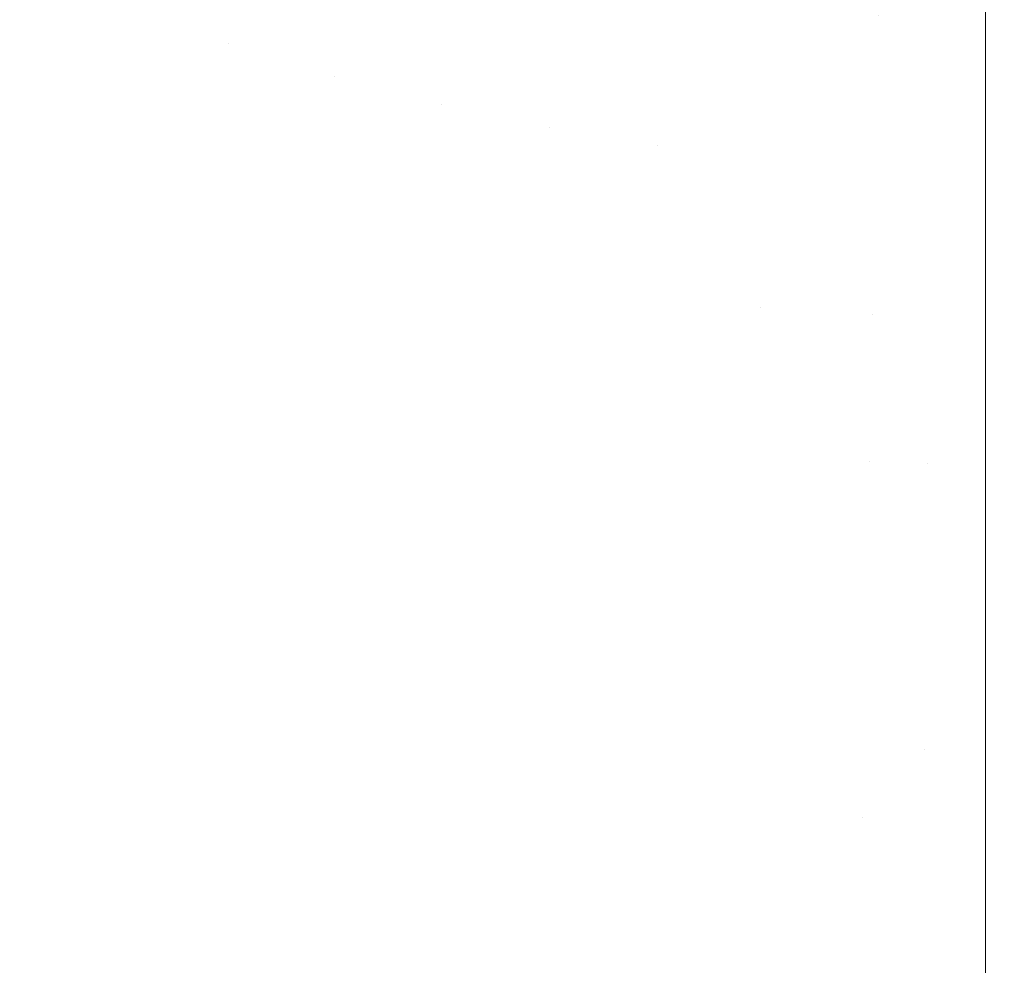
# Model space of a CAD drawing. Header units: centimetres. Extents: x -17.1 to 18.2, y 3.4 to 5.2.
# Tile 15 of 256: x -17.0327 to -17.0201, y 3.4221 to 3.4343. Entities that reach past the tile are written whole.
import ezdxf

# ---------------------------------------------------------------- set-up
doc = ezdxf.new("R2010")
doc.units = ezdxf.units.CM
doc.header["$LTSCALE"] = 2.54
doc.layers.add('Lucido design-1', color=7, linetype='Continuous')

# ---------------------------------------------------------------- blocks, each defined once
blk = doc.blocks.new('Gruppo-4-1')
at = {"color": 7, "linetype": 'Continuous', "lineweight": 9}
for points, invisible_edges in [([(-17.031057, 3.43631, -1872.240327), (-17.031373, 3.434431, -1872.242071), (-17.030025, 3.433948, -1872.242071), (-17.029747, 3.43584, -1872.240327)], 15), ([(-17.030025, 3.433948, -1872.988957), (-17.031373, 3.434431, -1872.988957), (-17.031057, 3.43631, -1872.990701), (-17.029747, 3.43584, -1872.990701)], 15), ([(-17.020308, 3.432653, -1872.241786), (-17.020308, 3.435933, -1872.23891), (-17.021673, 3.434313, -1872.240327)], 10), ([(-17.021673, 3.434313, -1872.990701), (-17.020308, 3.435933, -1872.992118), (-17.020308, 3.432653, -1872.989242)], 9), ([(-17.020308, 3.432653, -1872.241786), (18.147234, 3.432653, -1872.241786), (18.147234, 3.435933, -1872.23891), (-17.020308, 3.435933, -1872.23891)], 5), ([(18.147234, 3.432653, -1872.989242), (-17.020308, 3.432653, -1872.989242), (-17.020308, 3.435933, -1872.992118), (18.147234, 3.435933, -1872.992118)], 5), ([(-17.029747, 3.43584, -1872.240327), (-17.030025, 3.433948, -1872.242071), (-17.028663, 3.433526, -1872.242071), (-17.028424, 3.43543, -1872.240327)], 15), ([(-17.029747, 3.43584, -1872.990701), (-17.028424, 3.43543, -1872.990701), (-17.028663, 3.433526, -1872.988957), (-17.030025, 3.433948, -1872.988957)], 15), ([(-17.028424, 3.43543, -1872.240327), (-17.028663, 3.433526, -1872.242071), (-17.027289, 3.433167, -1872.242071), (-17.02709, 3.435081, -1872.240327)], 15), ([(-17.027289, 3.433167, -1872.988957), (-17.028663, 3.433526, -1872.988957), (-17.028424, 3.43543, -1872.990701), (-17.02709, 3.435081, -1872.990701)], 15), ([(-17.02709, 3.435081, -1872.240327), (-17.027289, 3.433167, -1872.242071), (-17.025905, 3.432871, -1872.242071), (-17.025745, 3.434794, -1872.240327)], 15), ([(-17.02709, 3.435081, -1872.990701), (-17.025745, 3.434794, -1872.990701), (-17.025905, 3.432871, -1872.988957), (-17.027289, 3.433167, -1872.988957)], 15), ([(-17.031373, 3.434431, -1872.242071), (-17.032705, 3.434975, -1872.242071), (-17.033055, 3.433136, -1872.243887), (-17.032372, 3.432849, -1872.243887)], 15), ([(-17.032705, 3.434975, -1872.988957), (-17.031373, 3.434431, -1872.988957), (-17.031685, 3.432577, -1872.987141), (-17.033055, 3.433136, -1872.987141)], 15), ([(-17.025745, 3.434794, -1872.240327), (-17.025905, 3.432871, -1872.242071), (-17.024513, 3.432641, -1872.242071), (-17.024393, 3.43457, -1872.240327)], 15), ([(-17.024513, 3.432641, -1872.988957), (-17.025905, 3.432871, -1872.988957), (-17.025745, 3.434794, -1872.990701), (-17.024393, 3.43457, -1872.990701)], 15), ([(-17.024393, 3.43457, -1872.240327), (-17.024513, 3.432641, -1872.242071), (-17.023115, 3.432476, -1872.242071), (-17.023035, 3.43441, -1872.240327)], 15), ([(-17.024393, 3.43457, -1872.990701), (-17.023035, 3.43441, -1872.990701), (-17.023115, 3.432476, -1872.988957), (-17.024513, 3.432641, -1872.988957)], 15), ([(-17.032372, 3.432849, -1872.243887), (-17.031685, 3.432577, -1872.243887), (-17.031373, 3.434431, -1872.242071)], 11), ([(-17.030025, 3.433948, -1872.242071), (-17.031373, 3.434431, -1872.242071), (-17.031685, 3.432577, -1872.243887), (-17.030994, 3.43232, -1872.243887)], 15), ([(-17.030299, 3.432079, -1872.987141), (-17.031685, 3.432577, -1872.987141), (-17.031373, 3.434431, -1872.988957), (-17.030025, 3.433948, -1872.988957)], 15), ([(-17.023035, 3.43441, -1872.240327), (-17.023115, 3.432476, -1872.242071), (-17.021713, 3.432376, -1872.242071), (-17.021673, 3.434313, -1872.240327)], 15), ([(-17.021713, 3.432376, -1872.988957), (-17.023115, 3.432476, -1872.988957), (-17.023035, 3.43441, -1872.990701), (-17.021673, 3.434313, -1872.990701)], 15), ([(-17.021673, 3.434313, -1872.240327), (-17.021713, 3.432376, -1872.242071), (-17.020308, 3.432653, -1872.241786)], 11), ([(-17.020308, 3.432653, -1872.989242), (-17.021713, 3.432376, -1872.988957), (-17.021673, 3.434313, -1872.990701)], 11), ([(-17.030994, 3.43232, -1872.243887), (-17.030299, 3.432079, -1872.243887), (-17.030025, 3.433948, -1872.242071)], 11), ([(-17.028663, 3.433526, -1872.242071), (-17.030025, 3.433948, -1872.242071), (-17.030299, 3.432079, -1872.243887), (-17.0296, 3.431855, -1872.243887)], 15), ([(-17.030025, 3.433948, -1872.988957), (-17.028663, 3.433526, -1872.988957), (-17.028899, 3.431646, -1872.987141), (-17.030299, 3.432079, -1872.987141)], 15), ([(-17.0296, 3.431855, -1872.243887), (-17.028899, 3.431646, -1872.243887), (-17.028663, 3.433526, -1872.242071)], 11), ([(-17.027289, 3.433167, -1872.242071), (-17.028663, 3.433526, -1872.242071), (-17.028899, 3.431646, -1872.243887), (-17.028194, 3.431453, -1872.243887)], 15), ([(-17.027486, 3.431276, -1872.987141), (-17.028899, 3.431646, -1872.987141), (-17.028663, 3.433526, -1872.988957), (-17.027289, 3.433167, -1872.988957)], 15), ([(-17.032372, 3.432849, -1872.243887), (-17.033055, 3.433136, -1872.243887), (-17.033399, 3.431324, -1872.245774), (-17.032698, 3.431028, -1872.245774)], 15), ([(-17.033228, 3.432226, -1872.986206), (-17.033055, 3.433136, -1872.987141), (-17.031685, 3.432577, -1872.987141), (-17.031839, 3.431659, -1872.986206)], 15), ([(-17.028194, 3.431453, -1872.243887), (-17.027486, 3.431276, -1872.243887), (-17.027289, 3.433167, -1872.242071)], 11), ([(-17.025905, 3.432871, -1872.242071), (-17.027289, 3.433167, -1872.242071), (-17.027486, 3.431276, -1872.243887), (-17.026776, 3.431116, -1872.243887)], 15), ([(-17.027289, 3.433167, -1872.988957), (-17.025905, 3.432871, -1872.988957), (-17.026063, 3.430973, -1872.987141), (-17.027486, 3.431276, -1872.987141)], 15), ([(-17.026776, 3.431116, -1872.243887), (-17.026063, 3.430973, -1872.243887), (-17.025905, 3.432871, -1872.242071)], 11), ([(-17.024513, 3.432641, -1872.242071), (-17.025905, 3.432871, -1872.242071), (-17.026063, 3.430973, -1872.243887), (-17.025348, 3.430846, -1872.243887)], 15), ([(-17.024632, 3.430736, -1872.987141), (-17.026063, 3.430973, -1872.987141), (-17.025905, 3.432871, -1872.988957), (-17.024513, 3.432641, -1872.988957)], 15), ([(-17.032698, 3.431028, -1872.245774), (-17.031992, 3.430749, -1872.245774), (-17.031685, 3.432577, -1872.243887), (-17.032372, 3.432849, -1872.243887)], 15), ([(-17.025348, 3.430846, -1872.243887), (-17.024632, 3.430736, -1872.243887), (-17.024513, 3.432641, -1872.242071)], 11), ([(-17.023194, 3.430566, -1872.243887), (-17.023115, 3.432476, -1872.242071), (-17.024513, 3.432641, -1872.242071), (-17.024632, 3.430736, -1872.243887)], 15), ([(-17.024513, 3.432641, -1872.988957), (-17.023115, 3.432476, -1872.988957), (-17.023194, 3.430566, -1872.987141), (-17.024632, 3.430736, -1872.987141)], 15), ([(-17.020308, 3.430443, -1872.243902), (-17.020308, 3.432653, -1872.241786), (-17.021713, 3.432376, -1872.242071), (-17.021752, 3.430464, -1872.243887)], 14), ([(-17.021713, 3.432376, -1872.988957), (-17.020308, 3.432653, -1872.989242), (-17.020308, 3.429501, -1872.986225), (-17.021752, 3.430464, -1872.987141)], 13), ([(18.147234, 3.429501, -1872.244803), (18.147234, 3.432653, -1872.241786), (-17.020308, 3.432653, -1872.241786), (-17.020308, 3.430443, -1872.243902)], 10), ([(-17.020308, 3.429501, -1872.986225), (-17.020308, 3.432653, -1872.989242), (18.147234, 3.432653, -1872.989242), (18.147234, 3.430443, -1872.987127)], 10), ([(-17.030994, 3.43232, -1872.243887), (-17.031685, 3.432577, -1872.243887), (-17.031992, 3.430749, -1872.245774), (-17.031282, 3.430486, -1872.245774)], 15), ([(-17.031839, 3.431659, -1872.986206), (-17.031685, 3.432577, -1872.987141), (-17.030299, 3.432079, -1872.987141), (-17.030434, 3.431155, -1872.986206)], 15), ([(-17.021752, 3.430464, -1872.243887), (-17.021713, 3.432376, -1872.242071), (-17.023115, 3.432476, -1872.242071), (-17.023194, 3.430566, -1872.243887)], 15), ([(-17.021752, 3.430464, -1872.987141), (-17.023194, 3.430566, -1872.987141), (-17.023115, 3.432476, -1872.988957), (-17.021713, 3.432376, -1872.988957)], 15), ([(-17.031839, 3.431659, -1872.986206), (-17.031992, 3.430749, -1872.985254), (-17.033399, 3.431324, -1872.985254), (-17.033228, 3.432226, -1872.986206)], 15), ([(-17.031282, 3.430486, -1872.245774), (-17.030569, 3.430238, -1872.245774), (-17.030299, 3.432079, -1872.243887), (-17.030994, 3.43232, -1872.243887)], 15), ([(-17.0296, 3.431855, -1872.243887), (-17.030299, 3.432079, -1872.243887), (-17.030569, 3.430238, -1872.245774), (-17.029851, 3.430007, -1872.245774)], 15), ([(-17.030434, 3.431155, -1872.986206), (-17.030299, 3.432079, -1872.987141), (-17.028899, 3.431646, -1872.987141), (-17.029015, 3.430716, -1872.986206)], 15), ([(-17.029851, 3.430007, -1872.245774), (-17.029131, 3.429793, -1872.245774), (-17.028899, 3.431646, -1872.243887), (-17.0296, 3.431855, -1872.243887)], 15), ([(-17.030434, 3.431155, -1872.986206), (-17.030569, 3.430238, -1872.985254), (-17.031992, 3.430749, -1872.985254), (-17.031839, 3.431659, -1872.986206)], 15), ([(-17.028194, 3.431453, -1872.243887), (-17.028899, 3.431646, -1872.243887), (-17.029131, 3.429793, -1872.245774), (-17.028407, 3.429595, -1872.245774)], 15), ([(-17.029015, 3.430716, -1872.986206), (-17.028899, 3.431646, -1872.987141), (-17.027486, 3.431276, -1872.987141), (-17.027583, 3.430341, -1872.986206)], 15), ([(-17.028407, 3.429595, -1872.245774), (-17.02768, 3.429413, -1872.245774), (-17.027486, 3.431276, -1872.243887), (-17.028194, 3.431453, -1872.243887)], 15), ([(-17.032698, 3.431028, -1872.245774), (-17.033399, 3.431324, -1872.245774), (-17.033738, 3.429541, -1872.247732), (-17.033018, 3.429238, -1872.247732)], 15), ([(-17.033569, 3.430428, -1872.984284), (-17.033399, 3.431324, -1872.985254), (-17.031992, 3.430749, -1872.985254), (-17.032144, 3.429846, -1872.984284)], 15), ([(-17.026776, 3.431116, -1872.243887), (-17.027486, 3.431276, -1872.243887), (-17.02768, 3.429413, -1872.245774), (-17.02695, 3.429249, -1872.245774)], 15), ([(-17.027583, 3.430341, -1872.986206), (-17.027486, 3.431276, -1872.987141), (-17.026063, 3.430973, -1872.987141), (-17.026141, 3.430034, -1872.986206)], 15), ([(-17.029015, 3.430716, -1872.986206), (-17.029131, 3.429793, -1872.985254), (-17.030569, 3.430238, -1872.985254), (-17.030434, 3.431155, -1872.986206)], 15), ([(-17.02695, 3.429249, -1872.245774), (-17.026219, 3.429102, -1872.245774), (-17.026063, 3.430973, -1872.243887), (-17.026776, 3.431116, -1872.243887)], 15), ([(-17.033018, 3.429238, -1872.247732), (-17.032295, 3.428952, -1872.247732), (-17.031992, 3.430749, -1872.245774), (-17.032698, 3.431028, -1872.245774)], 15), ([(-17.025348, 3.430846, -1872.243887), (-17.026063, 3.430973, -1872.243887), (-17.026219, 3.429102, -1872.245774), (-17.025484, 3.428971, -1872.245774)], 15), ([(-17.026141, 3.430034, -1872.986206), (-17.026063, 3.430973, -1872.987141), (-17.024632, 3.430736, -1872.987141), (-17.02469, 3.429793, -1872.986206)], 15), ([(-17.025484, 3.428971, -1872.245774), (-17.024749, 3.428858, -1872.245774), (-17.024632, 3.430736, -1872.243887), (-17.025348, 3.430846, -1872.243887)], 15), ([(-17.031282, 3.430486, -1872.245774), (-17.031992, 3.430749, -1872.245774), (-17.032295, 3.428952, -1872.247732), (-17.031566, 3.428681, -1872.247732)], 15), ([(-17.032144, 3.429846, -1872.984284), (-17.031992, 3.430749, -1872.985254), (-17.030569, 3.430238, -1872.985254), (-17.030702, 3.429329, -1872.984284)], 15), ([(-17.027583, 3.430341, -1872.986206), (-17.02768, 3.429413, -1872.985254), (-17.029131, 3.429793, -1872.985254), (-17.029015, 3.430716, -1872.986206)], 15), ([(-17.023194, 3.430566, -1872.243887), (-17.024632, 3.430736, -1872.243887), (-17.024749, 3.428858, -1872.245774), (-17.024011, 3.428762, -1872.245774)], 15), ([(-17.02469, 3.429793, -1872.986206), (-17.024632, 3.430736, -1872.987141), (-17.023194, 3.430566, -1872.987141)], 11), ([(-17.031566, 3.428681, -1872.247732), (-17.030834, 3.428428, -1872.247732), (-17.030569, 3.430238, -1872.245774), (-17.031282, 3.430486, -1872.245774)], 15), ([(-17.023194, 3.430566, -1872.987141), (-17.023272, 3.428684, -1872.985254), (-17.024749, 3.428858, -1872.985254), (-17.02469, 3.429793, -1872.986206)], 15), ([(-17.024011, 3.428762, -1872.245774), (-17.023272, 3.428684, -1872.245774), (-17.023194, 3.430566, -1872.243887)], 11), ([(-17.021752, 3.430464, -1872.243887), (-17.023194, 3.430566, -1872.243887), (-17.023272, 3.428684, -1872.245774), (-17.022532, 3.428623, -1872.245774)], 15), ([(-17.021791, 3.428579, -1872.985254), (-17.023272, 3.428684, -1872.985254), (-17.023194, 3.430566, -1872.987141), (-17.021752, 3.430464, -1872.987141)], 15), ([(-17.022532, 3.428623, -1872.245774), (-17.021791, 3.428579, -1872.245774), (-17.021752, 3.430464, -1872.243887)], 11), ([(-17.021752, 3.430464, -1872.243887), (-17.021791, 3.428579, -1872.245774), (-17.020308, 3.429501, -1872.244803)], 11), ([(-17.021791, 3.428579, -1872.985254), (-17.021752, 3.430464, -1872.987141), (-17.020308, 3.429501, -1872.986225)], 11), ([(-17.020308, 3.429501, -1872.244803), (-17.020308, 3.430443, -1872.243902), (-17.021752, 3.430464, -1872.243887)], 10), ([(-17.032144, 3.429846, -1872.984284), (-17.032295, 3.428952, -1872.983296), (-17.033738, 3.429541, -1872.983296), (-17.033569, 3.430428, -1872.984284)], 15), ([(-17.026141, 3.430034, -1872.986206), (-17.026219, 3.429102, -1872.985254), (-17.02768, 3.429413, -1872.985254), (-17.027583, 3.430341, -1872.986206)], 15), ([(-17.020308, 3.430443, -1872.243902), (-17.020308, 3.429501, -1872.244803), (18.147234, 3.429501, -1872.244803)], 10), ([(18.147234, 3.430443, -1872.987127), (18.147234, 3.429501, -1872.986225), (-17.020308, 3.429501, -1872.986225)], 10), ([(-17.029851, 3.430007, -1872.245774), (-17.030569, 3.430238, -1872.245774), (-17.030834, 3.428428, -1872.247732), (-17.030098, 3.428191, -1872.247732)], 15), ([(-17.030702, 3.429329, -1872.984284), (-17.030569, 3.430238, -1872.985254), (-17.029131, 3.429793, -1872.985254), (-17.029245, 3.428878, -1872.984284)], 15), ([(-17.030098, 3.428191, -1872.247732), (-17.029359, 3.427971, -1872.247732), (-17.029131, 3.429793, -1872.245774), (-17.029851, 3.430007, -1872.245774)], 15), ([(-17.02469, 3.429793, -1872.986206), (-17.024749, 3.428858, -1872.985254), (-17.026219, 3.429102, -1872.985254), (-17.026141, 3.430034, -1872.986206)], 15), ([(-17.030702, 3.429329, -1872.984284), (-17.030834, 3.428428, -1872.983296), (-17.032295, 3.428952, -1872.983296), (-17.032144, 3.429846, -1872.984284)], 15), ([(-17.028407, 3.429595, -1872.245774), (-17.029131, 3.429793, -1872.245774), (-17.029359, 3.427971, -1872.247732), (-17.028616, 3.427767, -1872.247732)], 15), ([(-17.029245, 3.428878, -1872.984284), (-17.029131, 3.429793, -1872.985254), (-17.02768, 3.429413, -1872.985254), (-17.027776, 3.428493, -1872.984284)], 15), ([(-17.028616, 3.427767, -1872.247732), (-17.027871, 3.427581, -1872.247732), (-17.02768, 3.429413, -1872.245774), (-17.028407, 3.429595, -1872.245774)], 15), ([(-17.033905, 3.428662, -1872.982291), (-17.033738, 3.429541, -1872.983296), (-17.032295, 3.428952, -1872.983296), (-17.032444, 3.428065, -1872.982291)], 15), ([(-17.020308, 3.429501, -1872.244803), (-17.021791, 3.428579, -1872.245774), (-17.02105, 3.428553, -1872.245774)], 11), ([(-17.020308, 3.429501, -1872.986225), (-17.020308, 3.428559, -1872.98524), (-17.021791, 3.428579, -1872.985254)], 10), ([(-17.02105, 3.428553, -1872.245774), (-17.020308, 3.428559, -1872.245788), (-17.020308, 3.429501, -1872.244803)], 9), ([(18.147234, 3.428559, -1872.245788), (18.147234, 3.429501, -1872.244803), (-17.020308, 3.429501, -1872.244803), (-17.020308, 3.428559, -1872.245788)], 10), ([(-17.020308, 3.428559, -1872.98524), (-17.020308, 3.429501, -1872.986225), (18.147234, 3.429501, -1872.986225), (18.147234, 3.428559, -1872.98524)], 10), ([(-17.029245, 3.428878, -1872.984284), (-17.029359, 3.427971, -1872.983296), (-17.030834, 3.428428, -1872.983296), (-17.030702, 3.429329, -1872.984284)], 15), ([(-17.02695, 3.429249, -1872.245774), (-17.02768, 3.429413, -1872.245774), (-17.027871, 3.427581, -1872.247732), (-17.027122, 3.427413, -1872.247732)], 15), ([(-17.027776, 3.428493, -1872.984284), (-17.02768, 3.429413, -1872.985254), (-17.026219, 3.429102, -1872.985254), (-17.026295, 3.428178, -1872.984284)], 15), ([(-17.033333, 3.427481, -1872.249761), (-17.032591, 3.427188, -1872.249761), (-17.032295, 3.428952, -1872.247732), (-17.033018, 3.429238, -1872.247732)], 15), ([(-17.027122, 3.427413, -1872.247732), (-17.026371, 3.427262, -1872.247732), (-17.026219, 3.429102, -1872.245774), (-17.02695, 3.429249, -1872.245774)], 15), ([(-17.025484, 3.428971, -1872.245774), (-17.026219, 3.429102, -1872.245774), (-17.026371, 3.427262, -1872.247732), (-17.025618, 3.427128, -1872.247732)], 15), ([(-17.026295, 3.428178, -1872.984284), (-17.026219, 3.429102, -1872.985254), (-17.024749, 3.428858, -1872.985254), (-17.024806, 3.427931, -1872.984284)], 15), ([(-17.031566, 3.428681, -1872.247732), (-17.032295, 3.428952, -1872.247732), (-17.032591, 3.427188, -1872.249761), (-17.031845, 3.426911, -1872.249761)], 15), ([(-17.032444, 3.428065, -1872.982291), (-17.032295, 3.428952, -1872.983296), (-17.030834, 3.428428, -1872.983296), (-17.030965, 3.427535, -1872.982291)], 15), ([(-17.025618, 3.427128, -1872.247732), (-17.024863, 3.427012, -1872.247732), (-17.024749, 3.428858, -1872.245774), (-17.025484, 3.428971, -1872.245774)], 15), ([(-17.027776, 3.428493, -1872.984284), (-17.027871, 3.427581, -1872.983296), (-17.029359, 3.427971, -1872.983296), (-17.029245, 3.428878, -1872.984284)], 15), ([(-17.024011, 3.428762, -1872.245774), (-17.024749, 3.428858, -1872.245774), (-17.024863, 3.427012, -1872.247732), (-17.024107, 3.426913, -1872.247732)], 15), ([(-17.024806, 3.427931, -1872.984284), (-17.024749, 3.428858, -1872.985254), (-17.023272, 3.428684, -1872.985254), (-17.023311, 3.427754, -1872.984284)], 15), ([(-17.024107, 3.426913, -1872.247732), (-17.023349, 3.426833, -1872.247732), (-17.023272, 3.428684, -1872.245774), (-17.024011, 3.428762, -1872.245774)], 15), ([(-17.022532, 3.428623, -1872.245774), (-17.023272, 3.428684, -1872.245774), (-17.023349, 3.426833, -1872.247732), (-17.02259, 3.42677, -1872.247732)], 15), ([(-17.023311, 3.427754, -1872.984284), (-17.023272, 3.428684, -1872.985254), (-17.021791, 3.428579, -1872.985254), (-17.021811, 3.427648, -1872.984284)], 15), ([(-17.032444, 3.428065, -1872.982291), (-17.032591, 3.427188, -1872.981267), (-17.03407, 3.427792, -1872.981267), (-17.033905, 3.428662, -1872.982291)], 15), ([(-17.031845, 3.426911, -1872.249761), (-17.031095, 3.426651, -1872.249761), (-17.030834, 3.428428, -1872.247732), (-17.031566, 3.428681, -1872.247732)], 15), ([(-17.02259, 3.42677, -1872.247732), (-17.02183, 3.426725, -1872.247732), (-17.021791, 3.428579, -1872.245774), (-17.022532, 3.428623, -1872.245774)], 15), ([(-17.02105, 3.428553, -1872.245774), (-17.021791, 3.428579, -1872.245774), (-17.02183, 3.426725, -1872.247732), (-17.021069, 3.426698, -1872.247732)], 15), ([(-17.021811, 3.427648, -1872.984284), (-17.021791, 3.428579, -1872.985254), (-17.020308, 3.428559, -1872.98524), (-17.020308, 3.427629, -1872.984269)], 11), ([(-17.021069, 3.426698, -1872.247732), (-17.020308, 3.426484, -1872.247955), (-17.020308, 3.428559, -1872.245788), (-17.02105, 3.428553, -1872.245774)], 13), ([(-17.020308, 3.428559, -1872.245788), (-17.020308, 3.426484, -1872.247955), (18.147234, 3.426484, -1872.247955), (18.147234, 3.427629, -1872.246759)], 10), ([(18.147234, 3.427629, -1872.246759), (18.147234, 3.428559, -1872.245788), (-17.020308, 3.428559, -1872.245788)], 10), ([(18.147234, 3.428559, -1872.98524), (18.147234, 3.426484, -1872.983073), (-17.020308, 3.426484, -1872.983073), (-17.020308, 3.427629, -1872.984269)], 10), ([(-17.020308, 3.427629, -1872.984269), (-17.020308, 3.428559, -1872.98524), (18.147234, 3.428559, -1872.98524)], 10), ([(-17.026295, 3.428178, -1872.984284), (-17.026371, 3.427262, -1872.983296), (-17.027871, 3.427581, -1872.983296), (-17.027776, 3.428493, -1872.984284)], 15), ([(-17.030098, 3.428191, -1872.247732), (-17.030834, 3.428428, -1872.247732), (-17.031095, 3.426651, -1872.249761), (-17.030341, 3.426408, -1872.249761)], 15), ([(-17.030965, 3.427535, -1872.982291), (-17.030834, 3.428428, -1872.983296), (-17.029359, 3.427971, -1872.983296), (-17.029471, 3.427072, -1872.982291)], 15), ([(-17.030341, 3.426408, -1872.249761), (-17.029583, 3.426182, -1872.249761), (-17.029359, 3.427971, -1872.247732), (-17.030098, 3.428191, -1872.247732)], 15), ([(-17.024806, 3.427931, -1872.984284), (-17.024863, 3.427012, -1872.983296), (-17.026371, 3.427262, -1872.983296), (-17.026295, 3.428178, -1872.984284)], 15), ([(-17.030965, 3.427535, -1872.982291), (-17.031095, 3.426651, -1872.981267), (-17.032591, 3.427188, -1872.981267), (-17.032444, 3.428065, -1872.982291)], 15), ([(-17.028616, 3.427767, -1872.247732), (-17.029359, 3.427971, -1872.247732), (-17.029583, 3.426182, -1872.249761), (-17.028822, 3.425974, -1872.249761)], 15), ([(-17.029471, 3.427072, -1872.982291), (-17.029359, 3.427971, -1872.983296), (-17.027871, 3.427581, -1872.983296), (-17.027965, 3.426678, -1872.982291)], 15), ([(-17.023311, 3.427754, -1872.984284), (-17.023349, 3.426833, -1872.983296), (-17.024863, 3.427012, -1872.983296), (-17.024806, 3.427931, -1872.984284)], 15), ([(-17.034234, 3.42693, -1872.980227), (-17.03407, 3.427792, -1872.981267), (-17.032591, 3.427188, -1872.981267), (-17.032737, 3.426319, -1872.980227)], 15), ([(-17.028822, 3.425974, -1872.249761), (-17.028058, 3.425784, -1872.249761), (-17.027871, 3.427581, -1872.247732), (-17.028616, 3.427767, -1872.247732)], 15), ([(-17.021811, 3.427648, -1872.984284), (-17.02183, 3.426725, -1872.983296), (-17.023349, 3.426833, -1872.983296), (-17.023311, 3.427754, -1872.984284)], 15), ([(-17.027122, 3.427413, -1872.247732), (-17.027871, 3.427581, -1872.247732), (-17.028058, 3.425784, -1872.249761), (-17.027291, 3.425611, -1872.249761)], 15), ([(-17.027965, 3.426678, -1872.982291), (-17.027871, 3.427581, -1872.983296), (-17.026371, 3.427262, -1872.983296), (-17.026447, 3.426354, -1872.982291)], 15), ([(-17.020308, 3.427629, -1872.984269), (-17.020308, 3.426484, -1872.983073), (-17.02183, 3.426725, -1872.983296), (-17.021811, 3.427648, -1872.984284)], 14), ([(-17.033641, 3.425761, -1872.25186), (-17.032882, 3.425461, -1872.25186), (-17.032591, 3.427188, -1872.249761), (-17.033333, 3.427481, -1872.249761)], 15), ([(-17.029471, 3.427072, -1872.982291), (-17.029583, 3.426182, -1872.981267), (-17.031095, 3.426651, -1872.981267), (-17.030965, 3.427535, -1872.982291)], 15), ([(-17.027291, 3.425611, -1872.249761), (-17.026522, 3.425456, -1872.249761), (-17.026371, 3.427262, -1872.247732), (-17.027122, 3.427413, -1872.247732)], 15), ([(-17.031845, 3.426911, -1872.249761), (-17.032591, 3.427188, -1872.249761), (-17.032882, 3.425461, -1872.25186), (-17.032118, 3.425177, -1872.25186)], 15), ([(-17.032737, 3.426319, -1872.980227), (-17.032591, 3.427188, -1872.981267), (-17.031095, 3.426651, -1872.981267), (-17.031223, 3.425776, -1872.980227)], 15), ([(-17.025618, 3.427128, -1872.247732), (-17.026371, 3.427262, -1872.247732), (-17.026522, 3.425456, -1872.249761), (-17.02575, 3.425319, -1872.249761)], 15), ([(-17.026447, 3.426354, -1872.982291), (-17.026371, 3.427262, -1872.983296), (-17.024863, 3.427012, -1872.983296), (-17.02492, 3.426101, -1872.982291)], 15), ([(-17.027965, 3.426678, -1872.982291), (-17.028058, 3.425784, -1872.981267), (-17.029583, 3.426182, -1872.981267), (-17.029471, 3.427072, -1872.982291)], 15), ([(-17.02575, 3.425319, -1872.249761), (-17.024976, 3.4252, -1872.249761), (-17.024863, 3.427012, -1872.247732), (-17.025618, 3.427128, -1872.247732)], 15), ([(-17.024107, 3.426913, -1872.247732), (-17.024863, 3.427012, -1872.247732), (-17.024976, 3.4252, -1872.249761), (-17.024201, 3.425099, -1872.249761)], 15), ([(-17.02492, 3.426101, -1872.982291), (-17.024863, 3.427012, -1872.983296), (-17.023349, 3.426833, -1872.983296), (-17.023387, 3.42592, -1872.982291)], 15), ([(-17.024201, 3.425099, -1872.249761), (-17.023424, 3.425017, -1872.249761), (-17.023349, 3.426833, -1872.247732), (-17.024107, 3.426913, -1872.247732)], 15), ([(-17.032118, 3.425177, -1872.25186), (-17.03135, 3.424911, -1872.25186), (-17.031095, 3.426651, -1872.249761), (-17.031845, 3.426911, -1872.249761)], 15), ([(-17.02259, 3.42677, -1872.247732), (-17.023349, 3.426833, -1872.247732), (-17.023424, 3.425017, -1872.249761), (-17.022646, 3.424952, -1872.249761)], 15), ([(-17.023387, 3.42592, -1872.982291), (-17.023349, 3.426833, -1872.983296), (-17.02183, 3.426725, -1872.983296), (-17.021849, 3.425811, -1872.982291)], 15), ([(-17.026447, 3.426354, -1872.982291), (-17.026522, 3.425456, -1872.981267), (-17.028058, 3.425784, -1872.981267), (-17.027965, 3.426678, -1872.982291)], 15), ([(-17.022646, 3.424952, -1872.249761), (-17.021867, 3.424906, -1872.249761), (-17.02183, 3.426725, -1872.247732), (-17.02259, 3.42677, -1872.247732)], 15), ([(-17.021069, 3.426698, -1872.247732), (-17.02183, 3.426725, -1872.247732), (-17.021867, 3.424906, -1872.249761), (-17.021088, 3.424879, -1872.249761)], 15), ([(-17.021849, 3.425811, -1872.982291), (-17.02183, 3.426725, -1872.983296), (-17.020308, 3.426484, -1872.983073)], 11), ([(-17.020308, 3.426484, -1872.247955), (-17.021069, 3.426698, -1872.247732), (-17.021088, 3.424879, -1872.249761)], 11), ([(-17.030341, 3.426408, -1872.249761), (-17.031095, 3.426651, -1872.249761), (-17.03135, 3.424911, -1872.25186), (-17.030578, 3.424663, -1872.25186)], 15), ([(-17.031223, 3.425776, -1872.980227), (-17.031095, 3.426651, -1872.981267), (-17.029583, 3.426182, -1872.981267), (-17.029693, 3.425302, -1872.980227)], 15), ([(-17.030578, 3.424663, -1872.25186), (-17.029802, 3.424432, -1872.25186), (-17.029583, 3.426182, -1872.249761), (-17.030341, 3.426408, -1872.249761)], 15), ([(-17.020308, 3.426484, -1872.983073), (-17.020308, 3.424887, -1872.981252), (-17.021867, 3.424906, -1872.981267), (-17.021849, 3.425811, -1872.982291)], 14), ([(-17.021088, 3.424879, -1872.249761), (-17.020308, 3.423608, -1872.251235), (-17.020308, 3.426484, -1872.247955)], 9), ([(-17.020308, 3.426484, -1872.247955), (-17.020308, 3.423608, -1872.251235), (18.147234, 3.423608, -1872.251235), (18.147234, 3.424887, -1872.249776)], 10), ([(18.147234, 3.424887, -1872.249776), (18.147234, 3.426484, -1872.247955), (-17.020308, 3.426484, -1872.247955)], 10), ([(18.147234, 3.426484, -1872.983073), (18.147234, 3.423608, -1872.979793), (-17.020308, 3.423608, -1872.979793), (-17.020308, 3.424887, -1872.981252)], 10), ([(-17.020308, 3.424887, -1872.981252), (-17.020308, 3.426484, -1872.983073), (18.147234, 3.426484, -1872.983073)], 10), ([(-17.031223, 3.425776, -1872.980227), (-17.03135, 3.424911, -1872.979168), (-17.032882, 3.425461, -1872.979168), (-17.032737, 3.426319, -1872.980227)], 15), ([(-17.02492, 3.426101, -1872.982291), (-17.024976, 3.4252, -1872.981267), (-17.026522, 3.425456, -1872.981267), (-17.026447, 3.426354, -1872.982291)], 15), ([(-17.028822, 3.425974, -1872.249761), (-17.029583, 3.426182, -1872.249761), (-17.029802, 3.424432, -1872.25186), (-17.029023, 3.424218, -1872.25186)], 15), ([(-17.029693, 3.425302, -1872.980227), (-17.029583, 3.426182, -1872.981267), (-17.028058, 3.425784, -1872.981267), (-17.02815, 3.424899, -1872.980227)], 15), ([(-17.023387, 3.42592, -1872.982291), (-17.023424, 3.425017, -1872.981267), (-17.024976, 3.4252, -1872.981267), (-17.02492, 3.426101, -1872.982291)], 15), ([(-17.029023, 3.424218, -1872.25186), (-17.028241, 3.424023, -1872.25186), (-17.028058, 3.425784, -1872.249761), (-17.028822, 3.425974, -1872.249761)], 15), ([(-17.021849, 3.425811, -1872.982291), (-17.021867, 3.424906, -1872.981267), (-17.023424, 3.425017, -1872.981267), (-17.023387, 3.42592, -1872.982291)], 15), ([(-17.029693, 3.425302, -1872.980227), (-17.029802, 3.424432, -1872.979168), (-17.03135, 3.424911, -1872.979168), (-17.031223, 3.425776, -1872.980227)], 15), ([(-17.027291, 3.425611, -1872.249761), (-17.028058, 3.425784, -1872.249761), (-17.028241, 3.424023, -1872.25186), (-17.027456, 3.423847, -1872.25186)], 15), ([(-17.02815, 3.424899, -1872.980227), (-17.028058, 3.425784, -1872.981267), (-17.026522, 3.425456, -1872.981267), (-17.026595, 3.424567, -1872.980227)], 15), ([(-17.027456, 3.423847, -1872.25186), (-17.026668, 3.423688, -1872.25186), (-17.026522, 3.425456, -1872.249761), (-17.027291, 3.425611, -1872.249761)], 15), ([(-17.032118, 3.425177, -1872.25186), (-17.032882, 3.425461, -1872.25186), (-17.033165, 3.423774, -1872.254029), (-17.032384, 3.423484, -1872.254029)], 15), ([(-17.033024, 3.424612, -1872.978092), (-17.032882, 3.425461, -1872.979168), (-17.03135, 3.424911, -1872.979168), (-17.031475, 3.424056, -1872.978092)], 15), ([(-17.02575, 3.425319, -1872.249761), (-17.026522, 3.425456, -1872.249761), (-17.026668, 3.423688, -1872.25186), (-17.025879, 3.423548, -1872.25186)], 15), ([(-17.026595, 3.424567, -1872.980227), (-17.026522, 3.425456, -1872.981267), (-17.024976, 3.4252, -1872.981267), (-17.025032, 3.424308, -1872.980227)], 15), ([(-17.02815, 3.424899, -1872.980227), (-17.028241, 3.424023, -1872.979168), (-17.029802, 3.424432, -1872.979168), (-17.029693, 3.425302, -1872.980227)], 15), ([(-17.025879, 3.423548, -1872.25186), (-17.025087, 3.423426, -1872.25186), (-17.024976, 3.4252, -1872.249761), (-17.02575, 3.425319, -1872.249761)], 15), ([(-17.032384, 3.423484, -1872.254029), (-17.031599, 3.423212, -1872.254029), (-17.03135, 3.424911, -1872.25186), (-17.032118, 3.425177, -1872.25186)], 15), ([(-17.024201, 3.425099, -1872.249761), (-17.024976, 3.4252, -1872.249761), (-17.025087, 3.423426, -1872.25186), (-17.024293, 3.423323, -1872.25186)], 15), ([(-17.025032, 3.424308, -1872.980227), (-17.024976, 3.4252, -1872.981267), (-17.023424, 3.425017, -1872.981267), (-17.023461, 3.424122, -1872.980227)], 15), ([(-17.024293, 3.423323, -1872.25186), (-17.023498, 3.423238, -1872.25186), (-17.023424, 3.425017, -1872.249761), (-17.024201, 3.425099, -1872.249761)], 15), ([(-17.030578, 3.424663, -1872.25186), (-17.03135, 3.424911, -1872.25186), (-17.031599, 3.423212, -1872.254029), (-17.03081, 3.422958, -1872.254029)], 15), ([(-17.031475, 3.424056, -1872.978092), (-17.03135, 3.424911, -1872.979168), (-17.029802, 3.424432, -1872.979168), (-17.02991, 3.423571, -1872.978092)], 15), ([(-17.026595, 3.424567, -1872.980227), (-17.026668, 3.423688, -1872.979168), (-17.028241, 3.424023, -1872.979168), (-17.02815, 3.424899, -1872.980227)], 15), ([(-17.022646, 3.424952, -1872.249761), (-17.023424, 3.425017, -1872.249761), (-17.023498, 3.423238, -1872.25186), (-17.022701, 3.423172, -1872.25186)], 15), ([(-17.023461, 3.424122, -1872.980227), (-17.023424, 3.425017, -1872.981267), (-17.021867, 3.424906, -1872.981267), (-17.021886, 3.424011, -1872.980227)], 15), ([(-17.022701, 3.423172, -1872.25186), (-17.021904, 3.423125, -1872.25186), (-17.021867, 3.424906, -1872.249761), (-17.022646, 3.424952, -1872.249761)], 15), ([(-17.021088, 3.424879, -1872.249761), (-17.021867, 3.424906, -1872.249761), (-17.021904, 3.423125, -1872.25186), (-17.021107, 3.423097, -1872.25186)], 15), ([(-17.021886, 3.424011, -1872.980227), (-17.021867, 3.424906, -1872.981267), (-17.020308, 3.424887, -1872.981252), (-17.020308, 3.423608, -1872.979793)], 11), ([(-17.021107, 3.423097, -1872.25186), (-17.020308, 3.423608, -1872.251235), (-17.021088, 3.424879, -1872.249761)], 11), ([(-17.03081, 3.422958, -1872.254029), (-17.030017, 3.422722, -1872.254029), (-17.029802, 3.424432, -1872.25186), (-17.030578, 3.424663, -1872.25186)], 15), ([(-17.031475, 3.424056, -1872.978092), (-17.031599, 3.423212, -1872.976999), (-17.033165, 3.423774, -1872.976999), (-17.033024, 3.424612, -1872.978092)], 15), ([(-17.025032, 3.424308, -1872.980227), (-17.025087, 3.423426, -1872.979168), (-17.026668, 3.423688, -1872.979168), (-17.026595, 3.424567, -1872.980227)], 15), ([(-17.029023, 3.424218, -1872.25186), (-17.029802, 3.424432, -1872.25186), (-17.030017, 3.422722, -1872.254029), (-17.02922, 3.422504, -1872.254029)], 15), ([(-17.02991, 3.423571, -1872.978092), (-17.029802, 3.424432, -1872.979168), (-17.028241, 3.424023, -1872.979168), (-17.028331, 3.423158, -1872.978092)], 15), ([(-17.023461, 3.424122, -1872.980227), (-17.023498, 3.423238, -1872.979168), (-17.025087, 3.423426, -1872.979168), (-17.025032, 3.424308, -1872.980227)], 15), ([(-17.02922, 3.422504, -1872.254029), (-17.02842, 3.422304, -1872.254029), (-17.028241, 3.424023, -1872.25186), (-17.029023, 3.424218, -1872.25186)], 15), ([(-17.02991, 3.423571, -1872.978092), (-17.030017, 3.422722, -1872.976999), (-17.031599, 3.423212, -1872.976999), (-17.031475, 3.424056, -1872.978092)], 15), ([(-17.027456, 3.423847, -1872.25186), (-17.028241, 3.424023, -1872.25186), (-17.02842, 3.422304, -1872.254029), (-17.027617, 3.422123, -1872.254029)], 15), ([(-17.028331, 3.423158, -1872.978092), (-17.028241, 3.424023, -1872.979168), (-17.026668, 3.423688, -1872.979168), (-17.026741, 3.422819, -1872.978092)], 15), ([(-17.021886, 3.424011, -1872.980227), (-17.021904, 3.423125, -1872.979168), (-17.023498, 3.423238, -1872.979168), (-17.023461, 3.424122, -1872.980227)], 15), ([(-17.020308, 3.423608, -1872.979793), (-17.021904, 3.423125, -1872.979168), (-17.021886, 3.424011, -1872.980227)], 11), ([(-17.032384, 3.423484, -1872.254029), (-17.033165, 3.423774, -1872.254029), (-17.033442, 3.422131, -1872.256268), (-17.032644, 3.421835, -1872.256268)], 15), ([(-17.033305, 3.422947, -1872.975888), (-17.033165, 3.423774, -1872.976999), (-17.031599, 3.423212, -1872.976999), (-17.031721, 3.422379, -1872.975888)], 15), ([(-17.027617, 3.422123, -1872.254029), (-17.026812, 3.421961, -1872.254029), (-17.026668, 3.423688, -1872.25186), (-17.027456, 3.423847, -1872.25186)], 15), ([(-17.025879, 3.423548, -1872.25186), (-17.026668, 3.423688, -1872.25186), (-17.026812, 3.421961, -1872.254029), (-17.026004, 3.421818, -1872.254029)], 15), ([(-17.026741, 3.422819, -1872.978092), (-17.026668, 3.423688, -1872.979168), (-17.025087, 3.423426, -1872.979168), (-17.025141, 3.422554, -1872.978092)], 15), ([(-17.028331, 3.423158, -1872.978092), (-17.02842, 3.422304, -1872.976999), (-17.030017, 3.422722, -1872.976999), (-17.02991, 3.423571, -1872.978092)], 15), ([(-17.026004, 3.421818, -1872.254029), (-17.025194, 3.421693, -1872.254029), (-17.025087, 3.423426, -1872.25186), (-17.025879, 3.423548, -1872.25186)], 15), ([(-17.021922, 3.42225, -1872.978092), (-17.021904, 3.423125, -1872.979168), (-17.020308, 3.423608, -1872.979793), (-17.020308, 3.422231, -1872.978077)], 11), ([(-17.021125, 3.421357, -1872.254029), (-17.020308, 3.420877, -1872.254638), (-17.020308, 3.423608, -1872.251235), (-17.021107, 3.423097, -1872.25186)], 13), ([(-17.020308, 3.423608, -1872.251235), (-17.020308, 3.420877, -1872.254638), (18.147234, 3.420877, -1872.254638), (18.147234, 3.422231, -1872.252951)], 10), ([(18.147234, 3.422231, -1872.252951), (18.147234, 3.423608, -1872.251235), (-17.020308, 3.423608, -1872.251235)], 10), ([(18.147234, 3.423608, -1872.979793), (18.147234, 3.420877, -1872.97639), (-17.020308, 3.420877, -1872.97639), (-17.020308, 3.422231, -1872.978077)], 10), ([(-17.020308, 3.422231, -1872.978077), (-17.020308, 3.423608, -1872.979793), (18.147234, 3.423608, -1872.979793)], 10), ([(-17.032644, 3.421835, -1872.256268), (-17.031842, 3.421557, -1872.256268), (-17.031599, 3.423212, -1872.254029), (-17.032384, 3.423484, -1872.254029)], 15), ([(-17.024293, 3.423323, -1872.25186), (-17.025087, 3.423426, -1872.25186), (-17.025194, 3.421693, -1872.254029), (-17.024383, 3.421588, -1872.254029)], 15), ([(-17.025141, 3.422554, -1872.978092), (-17.025087, 3.423426, -1872.979168), (-17.023498, 3.423238, -1872.979168), (-17.023534, 3.422364, -1872.978092)], 15), ([(-17.024383, 3.421588, -1872.254029), (-17.02357, 3.421501, -1872.254029), (-17.023498, 3.423238, -1872.25186), (-17.024293, 3.423323, -1872.25186)], 15), ([(-17.03081, 3.422958, -1872.254029), (-17.031599, 3.423212, -1872.254029), (-17.031842, 3.421557, -1872.256268), (-17.031035, 3.421297, -1872.256268)], 15), ([(-17.031721, 3.422379, -1872.975888), (-17.031599, 3.423212, -1872.976999), (-17.030017, 3.422722, -1872.976999), (-17.030122, 3.421883, -1872.975888)], 15), ([(-17.026741, 3.422819, -1872.978092), (-17.026812, 3.421961, -1872.976999), (-17.02842, 3.422304, -1872.976999), (-17.028331, 3.423158, -1872.978092)], 15), ([(-17.022701, 3.423172, -1872.25186), (-17.023498, 3.423238, -1872.25186), (-17.02357, 3.421501, -1872.254029), (-17.022755, 3.421434, -1872.254029)], 15), ([(-17.023534, 3.422364, -1872.978092), (-17.023498, 3.423238, -1872.979168), (-17.021904, 3.423125, -1872.979168), (-17.021922, 3.42225, -1872.978092)], 15), ([(-17.022755, 3.421434, -1872.254029), (-17.02194, 3.421386, -1872.254029), (-17.021904, 3.423125, -1872.25186), (-17.022701, 3.423172, -1872.25186)], 15), ([(-17.021107, 3.423097, -1872.25186), (-17.021904, 3.423125, -1872.25186), (-17.02194, 3.421386, -1872.254029), (-17.021125, 3.421357, -1872.254029)], 15), ([(-17.031721, 3.422379, -1872.975888), (-17.031842, 3.421557, -1872.97476), (-17.033442, 3.422131, -1872.97476), (-17.033305, 3.422947, -1872.975888)], 15), ([(-17.031035, 3.421297, -1872.256268), (-17.030225, 3.421056, -1872.256268), (-17.030017, 3.422722, -1872.254029), (-17.03081, 3.422958, -1872.254029)], 15), ([(-17.025141, 3.422554, -1872.978092), (-17.025194, 3.421693, -1872.976999), (-17.026812, 3.421961, -1872.976999), (-17.026741, 3.422819, -1872.978092)], 15), ([(-17.02922, 3.422504, -1872.254029), (-17.030017, 3.422722, -1872.254029), (-17.030225, 3.421056, -1872.256268), (-17.029411, 3.420833, -1872.256268)], 15), ([(-17.030122, 3.421883, -1872.975888), (-17.030017, 3.422722, -1872.976999), (-17.02842, 3.422304, -1872.976999), (-17.028508, 3.421461, -1872.975888)], 15), ([(-17.029411, 3.420833, -1872.256268), (-17.028594, 3.42063, -1872.256268), (-17.02842, 3.422304, -1872.254029), (-17.02922, 3.422504, -1872.254029)], 15), ([(-17.023534, 3.422364, -1872.978092), (-17.02357, 3.421501, -1872.976999), (-17.025194, 3.421693, -1872.976999), (-17.025141, 3.422554, -1872.978092)], 15), ([(-17.030122, 3.421883, -1872.975888), (-17.030225, 3.421056, -1872.97476), (-17.031842, 3.421557, -1872.97476), (-17.031721, 3.422379, -1872.975888)], 15), ([(-17.021922, 3.42225, -1872.978092), (-17.02194, 3.421386, -1872.976999), (-17.02357, 3.421501, -1872.976999), (-17.023534, 3.422364, -1872.978092)], 15), ([(-17.027617, 3.422123, -1872.254029), (-17.02842, 3.422304, -1872.254029), (-17.028594, 3.42063, -1872.256268), (-17.027774, 3.420445, -1872.256268)], 15), ([(-17.028508, 3.421461, -1872.975888), (-17.02842, 3.422304, -1872.976999), (-17.026812, 3.421961, -1872.976999), (-17.026882, 3.421114, -1872.975888)], 15), ([(-17.020308, 3.422231, -1872.978077), (-17.020308, 3.420877, -1872.97639), (-17.02194, 3.421386, -1872.976999), (-17.021922, 3.42225, -1872.978092)], 14), ([(-17.032644, 3.421835, -1872.256268), (-17.033442, 3.422131, -1872.256268), (-17.03371, 3.420535, -1872.258575), (-17.032896, 3.420233, -1872.258575)], 15), ([(-17.033577, 3.421327, -1872.973615), (-17.033442, 3.422131, -1872.97476), (-17.031842, 3.421557, -1872.97476), (-17.03196, 3.420747, -1872.973615)], 15), ([(-17.027774, 3.420445, -1872.256268), (-17.026952, 3.420279, -1872.256268), (-17.026812, 3.421961, -1872.254029), (-17.027617, 3.422123, -1872.254029)], 15)]:
    blk.add_3dface(points, dxfattribs=dict(at, invisible_edges=invisible_edges))
blk = doc.blocks.new('Gruppo-5-1')
at = {"color": 7}
blk.add_blockref('Gruppo-4-1', (0, 0), dxfattribs=at)

msp = doc.modelspace()

# ---------------------------------------------------------------- block references
at = {"layer": 'Lucido design-1', "color": 7}
msp.add_blockref('Gruppo-5-1', (0, 0), dxfattribs=at)

doc.saveas('drawing.dxf')
